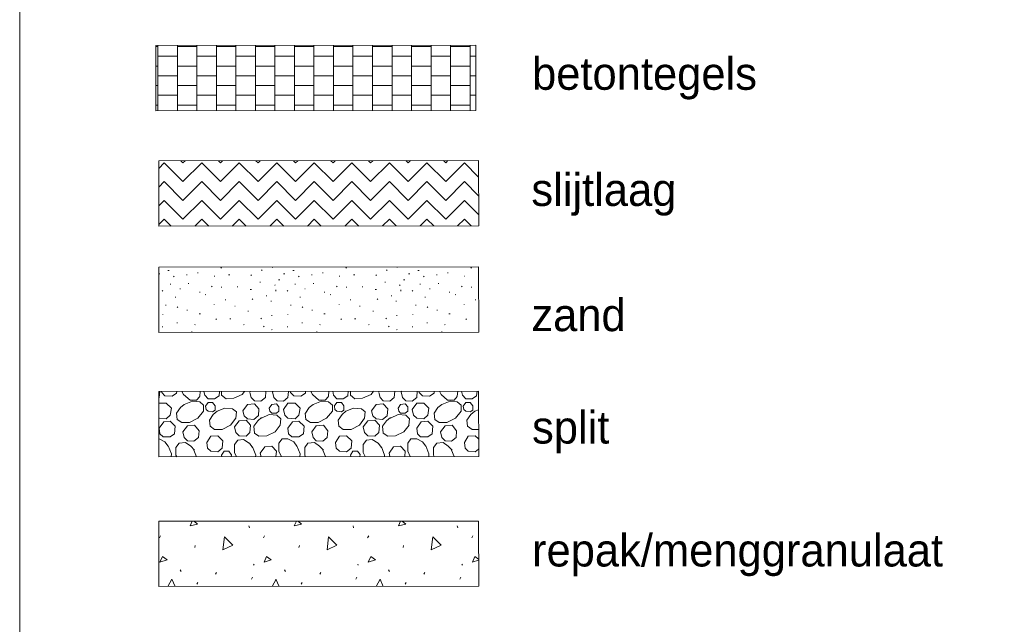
# Model space of a CAD drawing. Header units: millimetres. Extents: x -16321526 to -4431526, y 5084381 to 13484381.
# Tile 36 of 49: x -15394769 to -15243410, y 12042277 to 12135166. Entities that reach past the tile are written whole.
import ezdxf

# ---------------------------------------------------------------- set-up
doc = ezdxf.new("R2010")
doc.units = ezdxf.units.MM
for name, color, linetype, lineweight in [('N-AR-Betontegels', 7, 'Continuous', 0), ('N-AR-Repak-Menggranulaat', 7, 'Continuous', 0), ('N-AR-Slijtlaag', 7, 'Continuous', 0), ('N-AR-Split', 7, 'Continuous', 0), ('N-AR-Zand', 7, 'Continuous', 0), ('N-DI-Kadertekening', 7, 'Continuous', 30), ('N-TE-Tekst', 7, 'Continuous', 0)]:
    doc.layers.add(name, color=color, linetype=linetype, lineweight=lineweight)
doc.styles.add('0.25 (1 200)', font='dgn032.shx', dxfattribs={"height": 0.5})

msp = doc.modelspace()

# ---------------------------------------------------------------- hatches: boundary and pattern name
at = {"layer": 'N-AR-Repak-Menggranulaat', "linetype": 'Continuous'}
h = msp.add_hatch(dxfattribs=at)
h.set_pattern_fill('DGN_CONCR2', color=256, scale=400, style=0, pattern_type=2)
h.set_pattern_definition([(65.5933, (-15304578.5, 12072047.1), (32020, 73506), [968.6, -192758.1]), (320.7779, (-15304178.3, 12072929.2), (128080, -102908.4), [930, -185064.5]), (194.7007, (-15303457.8, 12072341.1), (-48030, -14701.2), [1158.6, -114704.2]), (83.1006, (-15299535.4, 12068371.8), (16010, 117609.6), [1999.1, -131276.8]), (315.7064, (-15299295.23, 12070356.5), (16010, -14701.2), [1789.4, -356090.7]), (205.794, (-15298014.4, 12069106.9), (-32020, -14701.2), [1689.26, -336162.9]), (62.40245, (-15308340.9, 12076751.5), (176109.998, 338127.601), [2073.57, -412641.26]), (293.0808, (-15307380.3, 12078589.14), (32020, -73506), [1837.74, -365711.17]), (185.2465, (-15306659.8, 12076898.5), (-16010, 0.0003), [1607.7, -159165.8]), (305.9803, (-15299135, 12075502), (16010, -29402.4), [272.5, -54229]), (61.431, (-15295132.6, 12078589), (16010, 14701.2), [334.8, -33143.9]), (61.431, (-15300656, 12064623), (16010, 14701.2), [334.8, -33143.9]), (74.77, (-15303858, 12068739.3), (16010, 44103.6), [304.7, -60640.5]), (285.23, (-15295533, 12072047), (16010, -44103.6), [304.7, -60640.5]), (61.431, (-15303538, 12077780.6), (16010, 14701.2), [334.8, -33143.9]), (61.431, (-15309301.5, 12070209.5), (16010, 14701.2), [334.8, -33143.9]), (65.5933, (-15309221.4, 12066460.7), (32020, 73506), [968.6, -192758.1]), (324.4658, (-15308821.2, 12067342.7), (64040, -44103.6), [885.3, -176179.8]), (198.1567, (-15308100.7, 12066828.2), (-48030, -14701.2), [1179.4, -234705.9]), (65.5933, (-15295372.8, 12074546.3), (32020, 73506), [968.6, -192758.1]), (324.4658, (-15294972.5, 12075428.4), (64040, -44103.6), [885.3, -176179.8]), (198.1567, (-15294252.1, 12074913.8), (-48030, -14701.2), [1179.4, -234705.9]), (305.98, (-15306099.5, 12065284.6), (16010, -14701.2), [272.5, -54229]), (298.569, (-15294812.4, 12066166.6), (16010, -14701.2), [167.4, -33311.3])])
h.paths.add_polyline_path([(-15324212, 12048111), (-15373396, 12048069), (-15373399, 12058105), (-15324229, 12058147)])
at = {"layer": 'N-AR-Slijtlaag', "linetype": 'Continuous'}
h = msp.add_hatch(dxfattribs=at)
h.set_pattern_fill('DGN_HERRNG', color=256, scale=30, style=0, pattern_type=2)
h.set_pattern_definition([(44.9503, (-15294665, 12113162.4), (9e-06, 2880), [4076.47, -4076.47]), (315.0497, (-15291780, 12116042.4), (-9e-06, 2880), [4076.47, -4076.47])])
h.paths.add_polyline_path([(-15324212, 12103484), (-15373396, 12103442), (-15373399, 12113479), (-15324229, 12113520)])
at = {"layer": 'N-AR-Split', "linetype": 'Continuous'}
h = msp.add_hatch(dxfattribs=at)
h.set_pattern_fill('DGN_GRAVEL', color=256, scale=500, style=0, pattern_type=2)
h.set_pattern_definition([(54.178, (-15307155.8, 12078213.6), (39594, 57597), [1183.9, -235595.1]), (5.0383, (-15306463, 12079173.5), (19797, -0.0002), [1093, -217518.6]), (312.0585, (-15305374, 12079269.5), (19797, -19199), [1034.3, -205834.3]), (265.0887, (-15304681.2, 12078501.5), (-19797, -211189), [1156.2, -230080.8]), (214.7107, (-15304780.2, 12077349.6), (-79188, -57597), [842.9, -167737]), (180, (-15305473, 12076870), (-2e-12, -19199), [990, -18807]), (130.672, (-15306463, 12076869.6), (-19797, 19199), [759.4, -151121.1]), (104.455, (-15306958, 12077445.6), (-19797, 57597), [793, -78513.6]), (20.4554, (-15303295.4, 12079749.5), (98985, 38398), [1373.4, -273307.7]), (355.3796, (-15302008.6, 12080229.5), (19797, 7e-05), [1191.7, -237146.8]), (310.672, (-15300820.8, 12080133.5), (19797, -19199), [759.4, -151121.1]), (270, (-15300326, 12079557), (19797, -4e-12), [864, -18335]), (232.283, (-15300326, 12078693.5), (-19797, -19199), [1456.2, -95625.8]), (204.1131, (-15301216.7, 12077541.6), (-39594, -19199), [1409.8, -280555.3]), (184.6204, (-15302503.5, 12076965.6), (-19797, 7e-05), [1191.7, -237146.8]), (140.265, (-15303691.3, 12076869.6), (-118782, 95995), [901, -179303.9]), (90, (-15304384, 12077446), (-19797, 1e-12), [960, -18239]), (60.1933, (-15304384.2, 12078405.5), (19797, 38398), [995.7, -198139.4]), (34.7107, (-15303889.3, 12079269.5), (79188, 57597), [842.9, -167737]), (54.178, (-15304087.3, 12085029.2), (39594, 57597), [1183.9, -235595.1]), (5.0383, (-15303394.4, 12085989.2), (197970, 19199), [1093, -217518.6]), (315.879, (-15302306, 12086085), (19797, 0.0003), [1103, -26474.5]), (259.3814, (-15301513.7, 12085317.2), (-19797, -95995), [1074.3, -213794.2]), (224.121, (-15301712, 12084261), (0.0002, 19199), [827.3, -26750.3]), (174.9617, (-15302305.6, 12083685.3), (-19797, -0.0002), [1093, -217518.6]), (135.879, (-15303394, 12083781), (-19797, -0.0003), [689.4, -26888]), (104.455, (-15303889.3, 12084261.2), (-19797, 57597), [793, -78513.6]), (54.1781, (-15290526.3, 12090980.9), (39594, 57597), [1183.9, -235595.1]), (5.0383, (-15289833.4, 12091940.8), (197970, 19199), [1093, -217518.6]), (308.7297, (-15288744.6, 12092036.8), (59391, -76796), [1107.5, -220389.4]), (264.6447, (-15288051.7, 12091172.9), (-19797, -191990), [1060.6, -211054.3]), (219.735, (-15288150.7, 12090117), (-19797, -19199), [901, -179303.9]), (174.4608, (-15288843.6, 12089541), (-19797, -0.0001), [994.5, -197904.3]), (135.879, (-15289833, 12089637), (-0.0002, 19199), [689.4, -26888]), (102.9062, (-15290328.4, 12090117), (-19797, 95995), [886.3, -176383]), (55.494, (-15289338.5, 12081765.4), (19797, 38398), [699, -69194.5]), (0, (-15288943, 12082341), (0, 19199), [594, -19203]), (322.1944, (-15288348.7, 12082341.3), (19797, -19199), [626.4, -124655.9]), (261.6202, (-15287853.7, 12081957.4), (-19797, -115194), [679.2, -135164]), (224.121, (-15287953, 12081285), (0.0002, 19199), [551.6, -27026]), (170.8186, (-15288348.7, 12080901.4), (-19797, -4e-05), [601.6, -119722]), (135.879, (-15288943, 12080997), (-0.0002, 19199), [413.7, -27164]), (101.6527, (-15289239.5, 12081285.4), (-19797, 76796), [490, -97525]), (51.2703, (-15300028.9, 12077925.6), (59391, 76796), [1107.5, -220389.4]), (5.0383, (-15299336, 12078789.5), (197970, 19199), [1093, -217518.6]), (312.0585, (-15298247.2, 12078885.5), (118782, -134393), [1034.3, -205834.3]), (264.6447, (-15297554.3, 12078117.6), (-19797, -191990), [1060.6, -211054.3]), (219.735, (-15297653.3, 12077061.6), (-19797, -19199), [901, -179303.9]), (174.4608, (-15298346.2, 12076485.6), (-19797, -0.0001), [994.5, -197904.3]), (135.879, (-15299336, 12076582), (-0.0002, 19199), [689.4, -26888]), (104.4554, (-15299831, 12077061.6), (-19797, 57597), [793, -78513.6]), (54.1781, (-15293001, 12084549.2), (39594, 57597), [1183.9, -235595.1]), (5.0383, (-15292308, 12085509.2), (197970, 19199), [1093, -217518.6]), (312.0585, (-15291219.2, 12085605.2), (19797, -19199), [1034.3, -205834.3]), (265.0887, (-15290526.3, 12084837.2), (-19797, -211189), [1156.2, -230080.8]), (218.9438, (-15290625.3, 12083685.3), (-19797, -19199), [763.6, -151959]), (180, (-15291220, 12083205), (-2e-12, -19199), [1089, -18708]), (135.879, (-15292308, 12083205), (-0.0002, 19199), [689.4, -26888]), (102.9062, (-15292803, 12083685.3), (-19797, 76796), [886.3, -176383]), (54.178, (-15303790.3, 12081957.4), (98985, 134393), [1183.9, -235595.1]), (0, (-15303097, 12082917), (0, 19199), [1089, -18708]), (315.879, (-15302009, 12082917), (19797, 0.0003), [1103, -26474.5]), (264.6447, (-15301216.7, 12082149.4), (-19797, -191990), [1060.6, -211054.3]), (219.735, (-15301315.7, 12081093.4), (-19797, -19199), [901, -179303.9]), (174.9617, (-15302008.6, 12080517.4), (-19797, -0.0002), [1093, -217518.6]), (135.879, (-15303097, 12080613), (-19797, -0.0003), [689.4, -26888]), (102.906, (-15303592.4, 12081093.4), (-19797, 76796), [886.3, -176383]), (54.1781, (-15302404.5, 12091748.9), (39594, 57597), [1183.9, -235595.1]), (5.0383, (-15301711.6, 12092708.8), (19797, -0.0002), [1093, -217518.6]), (312.0585, (-15300622.8, 12092804.8), (19797, -19199), [1034.3, -205834.3]), (265.0887, (-15299929.9, 12092036.8), (-19797, -211189), [1156.2, -230080.8]), (224.121, (-15300029, 12090885), (0.0002, 19199), [827.3, -26750.3]), (174.9617, (-15300622.8, 12090309), (-19797, -0.0002), [1093, -217518.6]), (135.879, (-15301712, 12090405), (-19797, -0.0003), [689.4, -26888]), (102.9062, (-15302206.6, 12090885), (-19797, 76796), [886.3, -176383]), (54.1781, (-15296564.4, 12077925.6), (98985, 134393), [1183.9, -235595.1]), (5.0383, (-15295871.5, 12078885.5), (197970, 19199), [1093, -217518.6]), (308.7297, (-15294782.7, 12078981.5), (59391, -76796), [1107.5, -220389.4]), (264.6447, (-15294089.8, 12078117.6), (-19797, -191990), [1060.6, -211054.3]), (219.735, (-15294188.8, 12077061.6), (-19797, -19199), [901, -179303.9]), (174.4608, (-15294881.7, 12076485.6), (-19797, -0.0001), [994.5, -197904.3]), (135.879, (-15295872, 12076582), (-19797, -0.0003), [689.4, -26888]), (102.9062, (-15296366.5, 12077061.6), (-19797, 95995), [886.3, -176383]), (20.4554, (-15295574.6, 12082245.3), (98985, 38398), [1373.4, -273307.7]), (354.9617, (-15294287.8, 12082725.3), (19797, 0.0002), [1093, -217518.6]), (321.0562, (-15293199, 12082629.3), (98985, -76796), [763.6, -151959]), (270, (-15292605, 12082150), (19797, -4e-12), [960, -18239]), (229.8468, (-15292605, 12081189.4), (-98985, -115194), [1381.5, -274927]), (207.5734, (-15293495.9, 12080133.5), (-217767, -115194.002), [1451.7, -288886.3]), (180, (-15294783, 12079461), (-2e-12, -19199), [1188, -18609]), (145.2893, (-15295970.5, 12079461.5), (-59391, 38398), [842.9, -167737]), (95.8872, (-15296663.4, 12079941.5), (-19797, 172791), [965, -192043]), (55.494, (-15296762.4, 12080901.4), (19797, 38398), [1048.4, -68845]), (44.121, (-15296168, 12081765), (0.0002, 19199), [827.3, -26750.3]), (20.4554, (-15299534, 12084549.2), (98985, 38398), [1373.4, -273307.7]), (355.3796, (-15298247.2, 12085029.2), (19797, 7e-05), [1191.7, -237146.8]), (310.672, (-15297059.4, 12084933.2), (19797, -19199), [759.4, -151121.1]), (270, (-15296564, 12084357), (19797, -4e-12), [864, -18335]), (235.494, (-15296564.4, 12083493.3), (-19797, -38398), [1397.9, -68495.6]), (204.1131, (-15297356.3, 12082341.3), (-39594, -19199), [1409.8, -280555.3]), (180, (-15298643, 12081765), (-2e-12, -19199), [1287, -18510]), (141.0562, (-15299930, 12081765.4), (-19797, 19199), [763.6, -151959]), (95.8872, (-15300523.8, 12082245.3), (-19797, 172791), [965, -192043]), (60.1933, (-15300622.8, 12083205.3), (19797, 38398), [995.7, -198139.4]), (34.7107, (-15300127.9, 12084069.3), (79188, 57597), [842.9, -167737]), (291.633, (-15288348.7, 12079653.5), (59391, -153592), [1342.5, -267156.5]), (265.0887, (-15287853.7, 12078405.5), (-19797, -211189), [1156.2, -230080.8]), (229.328, (-15287952.7, 12077253.6), (-79188, -95995), [759.4, -151121.1]), (180, (-15288448, 12076678), (-2e-12, -19199), [990, -18807]), (138.885, (-15289437.5, 12076677.6), (-19797, 19199), [1313.9, -261457.6]), (119.0405, (-15290427.4, 12077541.6), (-118782.001, 211189), [1427.4, -284050.8]), (90, (-15291120, 12078790), (-19797, 1e-12), [1248, -17951]), (53.627, (-15291120.3, 12080037.5), (39594, 57597), [834.6, -166077.1]), (5.5392, (-15290625.3, 12080709.4), (178173, 19199), [994.5, -197904.3]), (323.97, (-15289635.5, 12080805.4), (59391, -38398), [979.2, -96940]), (306.373, (-15288843.6, 12080229.5), (59391, -76796), [834.6, -166077.1]), (54.1781, (-15293990.8, 12078597.5), (98985, 134393), [1183.9, -235595.1]), (5.0383, (-15293298, 12079557.5), (197970, 19199), [1093, -217518.6]), (315.879, (-15292209, 12079653), (-0.0002, 19199), [1103, -26474.5]), (265.0887, (-15291417.2, 12078885.5), (-19797, -211189), [1156.2, -230080.8]), (214.7107, (-15291516.2, 12077733.6), (-79188, -57597), [842.9, -167737]), (174.9617, (-15292209, 12077253.6), (-19797, -0.0002), [1093, -217518.6]), (135.879, (-15293298, 12077350), (-19797, -0.0003), [689.4, -26888]), (104.4554, (-15293793, 12077829.6), (-19797, 57597), [793, -78513.6]), (291.633, (-15304285.3, 12082821.3), (59391, -153592), [1342.5, -267156.5]), (265.0887, (-15303790.3, 12081573.4), (-19797, -211189), [1156.2, -230080.8]), (224.121, (-15303890, 12080421), (0.0002, 19199), [827.3, -26750.3]), (180, (-15304483, 12079845), (-2e-12, -19199), [891, -18906]), (141.5691, (-15305374.1, 12079845.5), (-118782, 95995), [1390, -276601.4]), (115.4504, (-15306462.9, 12080709.4), (-19797, 38398), [1382, -275028.6]), (94.5352, (-15307056.8, 12081957.4), (-19797, 230388), [1251.9, -249119]), (53.627, (-15307155.8, 12083205.3), (39594, 57597), [834.6, -166077.1]), (5.5392, (-15306660.9, 12083877.3), (178173, 19199), [994.5, -197904.3]), (327.116, (-15305671, 12083973), (39594, -19199), [1060.8, -69661.8]), (306.373, (-15304780.2, 12083397.3), (59391, -76796), [834.6, -166077.1]), (54.1781, (-15295772.5, 12084645.2), (39594, 57597), [1183.9, -235595.1]), (0, (-15295080, 12085605), (0, 19199), [1089, -18708]), (312.0585, (-15293990.8, 12085605.2), (19797, -19199), [1034.3, -205834.3]), (264.6447, (-15293298, 12084837.2), (-19797, -191990), [1060.6, -211054.3]), (224.121, (-15293397, 12083781), (0.0002, 19199), [827.3, -26750.3]), (174.9617, (-15293990.8, 12083205.3), (-19797, -0.0002), [1093, -217518.6]), (135.879, (-15295080, 12083301), (-0.0002, 19199), [689.4, -26888]), (102.9062, (-15295574.6, 12083781.3), (-19797, 76796), [886.3, -176383]), (58.2554, (-15306859, 12085989), (39594, 57597), [1128.8, -111753.1]), (5.0383, (-15306265, 12086949.1), (197970, 19199), [1093, -217518.6]), (315.879, (-15305176, 12087045), (19797, 0.0003), [1103, -26474.5]), (264.6447, (-15304384.2, 12086277.1), (-19797, -191990), [1060.6, -211054.3]), (219.735, (-15304483.2, 12085221.2), (-19797, -19199), [901, -179303.9]), (174.9617, (-15305176.1, 12084645.2), (-19797, -0.0002), [1093, -217518.6]), (135.879, (-15306265, 12084741), (-19797, -0.0003), [689.4, -26888]), (97.3446, (-15306760, 12085221.2), (-19797, 134393), [774.3, -154088.3]), (58.2554, (-15306661, 12089349), (39594, 57597), [1128.8, -111753.1]), (5.0383, (-15306067, 12090309), (197970, 19199), [1093, -217518.6]), (315.879, (-15304978, 12090405), (-0.0002, 19199), [1103, -26474.5]), (265.0887, (-15304186.3, 12089637), (-19797, -211189), [1156.2, -230080.8]), (219.735, (-15304285.3, 12088485), (-19797, -19199), [901, -179303.9]), (174.9617, (-15304978.2, 12087909), (-19797, -0.0002), [1093, -217518.6]), (135.879, (-15306067, 12088005), (-0.0002, 19199), [689.4, -26888]), (96.536, (-15306562, 12088485), (-19797, 153592), [869.6, -173051.8]), (291.633, (-15292803, 12088869), (59391, -153592), [1342.5, -267156.5]), (265.0887, (-15292308, 12087621), (-19797, -211189), [1156.2, -230080.8]), (229.328, (-15292407, 12086469.1), (-79188, -95995), [759.4, -151121.1]), (180, (-15292902, 12085893), (-2e-12, -19199), [990, -18807]), (141.5691, (-15293891.8, 12085893.2), (-98985, 76796), [1390, -276601.4]), (115.4504, (-15294980.7, 12086757.1), (-19797, 38398), [1382, -275028.6]), (90, (-15295575, 12088005), (-19797, 1e-12), [1248, -17951]), (53.627, (-15295574.6, 12089253), (39594, 57597), [834.6, -166077.1]), (0, (-15295080, 12089925), (0, 19199), [891, -18906]), (331.6854, (-15294188.8, 12089925), (39594, -19199), [1012, -201375.5]), (306.373, (-15293298, 12089445), (59391, -76796), [834.6, -166077.1]), (54.1781, (-15298445.1, 12087717), (39594, 57597), [1183.9, -235595.1]), (5.0383, (-15297752.2, 12088677), (197970, 19199), [1093, -217518.6]), (312.0585, (-15296663.4, 12088773), (19797, -19199), [1034.3, -205834.3]), (265.0887, (-15295970.5, 12088005), (-19797, -211189), [1156.2, -230080.8]), (214.7107, (-15296069.5, 12086853), (-79188, -57597), [842.9, -167737]), (180, (-15296762, 12086373), (-2e-12, -19199), [990, -18807]), (135.879, (-15297752, 12086373), (-0.0002, 19199), [689.4, -26888]), (102.9062, (-15298247.2, 12086853), (-19797, 76796), [886.3, -176383]), (291.633, (-15299633, 12088677), (59391, -153592), [1342.5, -267156.5]), (265.0887, (-15299138, 12087429), (-19797, -211189), [1156.2, -230080.8]), (229.328, (-15299237, 12086277.1), (-79188, -95995), [759.4, -151121.1]), (180, (-15299732, 12085701), (-2e-12, -19199), [990, -18807]), (141.5691, (-15300721.8, 12085701.2), (-118782, 95995), [1390, -276601.4]), (115.4504, (-15301810.6, 12086565.1), (-19797, 38398), [1382, -275028.6]), (90, (-15302405, 12087813), (-19797, 1e-12), [1248, -17951]), (53.627, (-15302404.5, 12089061), (39594, 57597), [834.6, -166077.1]), (6.1502, (-15301909.6, 12089733), (158376, 19199), [896, -178308.4]), (327.116, (-15301019, 12089829), (39594, -19199), [1060.8, -69661.8]), (306.373, (-15300128, 12089253), (59391, -76796), [834.6, -166077.1]), (291.633, (-15288843.6, 12088197), (59391, -153592), [1342.5, -267156.5]), (265.0887, (-15288348.7, 12086949.1), (-19797, -211189), [1156.2, -230080.8]), (229.328, (-15288447.7, 12085797.2), (-79188, -95995), [759.4, -151121.1]), (174.4608, (-15288942.6, 12085221.2), (-19797, -0.0001), [994.5, -197904.3]), (142.1944, (-15289932.4, 12085317.2), (-19797, 19199), [1252.8, -124029.5]), (117.274, (-15290922, 12086085), (-19797, 19199), [1512, -41689]), (90, (-15291615, 12087430), (-19797, 1e-12), [1152, -18047]), (53.627, (-15291615.2, 12088581), (39594, 57597), [834.6, -166077.1]), (5.5392, (-15291120.3, 12089253), (178173, 19199), [994.5, -197904.3]), (323.97, (-15290130.4, 12089349), (19797, -19199), [979.2, -96940]), (315.879, (-15289339, 12088773), (-0.0002, 19199), [827.3, -26750.3]), (22.0027, (-15305077.1, 12094148.7), (138579, 57597), [1281.1, -254944.7]), (355.3796, (-15303889.3, 12094628.7), (19797, 7e-05), [1191.7, -237146.8]), (321.0562, (-15302701.5, 12094532.7), (19797, -19199), [763.6, -151959]), (264.1128, (-15302107.6, 12094052.7), (-19797, -172791), [965, -192043]), (233.1328, (-15302206.6, 12093092.8), (-98985, -134393), [1319.9, -262656.9]), (207.5734, (-15302998.5, 12092036.8), (-217767, -115194.002), [1451.7, -288886.3]), (180, (-15304285, 12091365), (-2e-12, -19199), [1188, -18609]), (145.2893, (-15305473, 12091364.9), (-59391, 38398), [842.9, -167737]), (95.8872, (-15306166, 12091844.8), (-19797, 172791), [965, -192043]), (55.494, (-15306265, 12092805), (19797, 38398), [1048.4, -68845]), (38.9438, (-15305671, 12093668.8), (19797, 19199), [763.6, -151959]), (54.1781, (-15294188.8, 12091556.9), (39594, 57597), [1183.9, -235595.1]), (5.5392, (-15293495.9, 12092516.8), (178173, 19199), [994.5, -197904.3]), (315.879, (-15292506, 12092613), (19797, 0.0003), [1103, -26474.5]), (265.0887, (-15291714.2, 12091844.8), (-19797, -211189), [1156.2, -230080.8]), (214.7107, (-15291813.1, 12090693), (-79188, -57597), [842.9, -167737]), (180, (-15292506, 12090213), (-2e-12, -19199), [1089, -18708]), (135.879, (-15293595, 12090213), (-0.0002, 19199), [689.4, -26888]), (96.536, (-15294089.8, 12090693), (-19797, 153592), [869.6, -173051.8]), (25.869, (-15298247, 12093093), (19797, 9e-05), [1320, -42683.2]), (355.3796, (-15297059.4, 12093668.8), (19797, 7e-05), [1191.7, -237146.8]), (315.879, (-15295872, 12093573), (-0.0002, 19199), [827.3, -26750.3]), (264.1128, (-15295277.6, 12092996.8), (-19797, -172791), [965, -192043]), (233.1328, (-15295376.6, 12092036.8), (-98985, -134393), [1319.9, -262656.9]), (204.1131, (-15296168.5, 12090980.9), (-217767, -95995), [1409.8, -280555.3]), (184.6204, (-15297455.3, 12090405), (-19797, 7e-05), [1191.7, -237146.8]), (145.2893, (-15298643, 12090309), (-59391, 38398), [842.9, -167737]), (95.3553, (-15299336, 12090788.9), (-19797, 191990), [1060.6, -211054.3]), (55.494, (-15299435, 12091845), (19797, 38398), [1048.4, -68845]), (38.9438, (-15298841, 12092708.8), (19797, 19199), [763.6, -151959]), (54.1781, (-15301117.7, 12094244.7), (39594, 57597), [1183.9, -235595.1]), (5.0383, (-15300424.8, 12095204.7), (197970, 19199), [1093, -217518.6]), (312.0585, (-15299336, 12095300.7), (19797, -19199), [1034.3, -205834.3]), (264.6447, (-15298643.1, 12094532.7), (-19797, -191990), [1060.6, -211054.3]), (219.735, (-15298742, 12093476.8), (-19797, -19199), [901, -179303.9]), (174.4608, (-15299435, 12092900.8), (-19797, -0.0001), [994.5, -197904.3]), (135.879, (-15300425, 12092997), (-0.0002, 19199), [689.4, -26888]), (104.4554, (-15300920, 12093477), (-19797, 57597), [793, -78513.6]), (54.1781, (-15294881.7, 12094436.7), (39594, 57597), [1183.9, -235595.1]), (0, (-15294189, 12095397), (0, 19199), [1089, -18708]), (315.879, (-15293100, 12095397), (-0.0002, 19199), [1103, -26474.5]), (259.3814, (-15292308, 12094628.7), (-19797, -115194), [1074.3, -213794.2]), (224.121, (-15292506, 12093573), (0.0002, 19199), [827.3, -26750.3]), (174.9617, (-15293100, 12092996.8), (-19797, -0.0002), [1093, -217518.6]), (135.879, (-15294189, 12093093), (-0.0002, 19199), [689.4, -26888]), (102.9062, (-15294683.7, 12093572.8), (-19797, 76796), [886.3, -176383]), (55.494, (-15306859, 12094916.7), (19797, 38398), [699, -69194.5]), (0, (-15306463, 12095493), (0, 19199), [693, -19104]), (309.52, (-15305770, 12095492.7), (19797, -19199), [622.2, -123819.7]), (270, (-15305374, 12095013), (19797, -4e-12), [672, -18527]), (216.03, (-15305374, 12094340.7), (-19797, -19199), [489.6, -97429.5]), (172.1123, (-15305770, 12094052.7), (-19797, 0.0001), [699.5, -139203.1]), (135.879, (-15306463, 12094149), (-19797, -0.0003), [413.7, -27164]), (101.653, (-15306760, 12094436.7), (-19797, 76796), [490, -97525]), (55.494, (-15297059.4, 12094628.7), (19797, 38398), [699, -69194.5]), (7.8877, (-15296663.4, 12095204.7), (118782, 19199), [699.5, -139203.1]), (309.52, (-15295970.5, 12095300.7), (19797, -19199), [622.2, -123819.7]), (270, (-15295575, 12094820), (19797, -4e-12), [672, -18527]), (216.03, (-15295574.6, 12094148.7), (-19797, -19199), [489.6, -97429.5]), (180, (-15295970, 12093860), (-2e-12, -19199), [693, -19104]), (135.879, (-15296663, 12093861), (-19797, -0.0003), [413.7, -27164]), (101.6527, (-15296960.4, 12094148.7), (-19797, 76796), [490, -97525]), (55.494, (-15299930, 12079941.5), (19797, 19199), [699, -69194.5]), (9.1814, (-15299534, 12080517.4), (19797, -4e-05), [601.6, -119722]), (315.879, (-15298940, 12080613), (19797, 0.0003), [689.4, -26888]), (261.62, (-15298445.1, 12080133.5), (-19797, -115194), [679.2, -135164]), (216.03, (-15298544, 12079461.5), (-19797, -19199), [489.6, -97429.5]), (180, (-15298940, 12079174), (-2e-12, -19199), [594, -19203]), (135.879, (-15299534, 12079174), (-19797, -0.0003), [413.7, -27164]), (101.653, (-15299831, 12079461.5), (-19797, 76796), [490, -97525]), (55.494, (-15298544, 12081189.4), (19797, 38398), [699, -69194.5]), (0, (-15298148, 12081765), (0, 19199), [594, -19203]), (315.879, (-15297554, 12081765), (19797, 0.0003), [689.4, -26888]), (261.6202, (-15297059.4, 12081285.4), (-19797, -115194), [679.2, -135164]), (216.03, (-15297158.3, 12080613.4), (-19797, -19199), [489.6, -97429.5]), (180, (-15297554, 12080325), (-2e-12, -19199), [594, -19203]), (135.879, (-15298148, 12080325), (-0.0002, 19199), [413.7, -27164]), (99.7515, (-15298445, 12080613.4), (-19797, 95995), [584.4, -116298.3]), (55.494, (-15304384, 12087429), (19797, 38398), [699, -69194.5]), (0, (-15303988, 12088005), (0, 19199), [693, -19104]), (309.52, (-15303295.4, 12088005), (19797, -19199), [622.2, -123819.7]), (261.62, (-15302899.5, 12087525), (-19797, -115194), [679.2, -135164]), (216.03, (-15302998.5, 12086853), (-19797, -19199), [489.6, -97429.5]), (180, (-15303394, 12086565), (-2e-12, -19199), [594, -19203]), (135.879, (-15303988, 12086565), (-0.0002, 19199), [413.7, -27164]), (99.7515, (-15304285.3, 12086853), (-19797, 95995), [584.4, -116298.3]), (55.494, (-15292011, 12082245.3), (19797, 38398), [699, -69194.5]), (0, (-15291615, 12082821), (0, 19199), [693, -19104]), (315.879, (-15290922, 12082821), (-0.0002, 19199), [551.6, -27026]), (270, (-15290526, 12082437), (19797, -4e-12), [672, -18527]), (224.121, (-15290526, 12081765), (0.0002, 19199), [551.6, -27026]), (172.1123, (-15290922.3, 12081381.4), (-19797, 0.0001), [699.5, -139203.1]), (135.879, (-15291615, 12081477), (-0.0002, 19199), [413.7, -27164]), (101.6527, (-15291912, 12081765.4), (-19797, 76796), [490, -97525]), (55.494, (-15289932.4, 12084261), (19797, 38398), [699, -69194.5]), (0, (-15289536, 12084837), (0, 19199), [693, -19104]), (315.879, (-15288844, 12084837), (19797, 0.0003), [551.6, -27026]), (270, (-15288448, 12084453), (19797, -4e-12), [672, -18527]), (224.121, (-15288448, 12083781), (0.0002, 19199), [551.6, -27026]), (172.1123, (-15288843.6, 12083397.3), (-19797, 0.0001), [699.5, -139203.1]), (135.879, (-15289536, 12083493), (-0.0002, 19199), [413.7, -27164]), (101.6527, (-15289833.4, 12083781.3), (-19797, 76796), [490, -97525]), (20.4554, (-15290328.4, 12095204.7), (98985, 38398), [1373.4, -273307.7]), (354.9617, (-15289041.6, 12095684.6), (19797, 0.0002), [1093, -217518.6]), (321.0562, (-15287952.7, 12095588.7), (98985, -76796), [763.6, -151959]), (270, (-15287359, 12095109), (19797, -4e-12), [960, -18239]), (229.8468, (-15287358.8, 12094148.7), (-98985, -115194), [1381.5, -274927]), (207.5734, (-15288249.7, 12093092.8), (-217766.999, -115194.002), [1451.7, -288886.3]), (180, (-15289536, 12092420), (-2e-12, -19199), [1187.8, -18609.2]), (145.2893, (-15290724.3, 12092420.8), (-59391, 38398), [842.9, -167737]), (95.8872, (-15291417.2, 12092900.8), (-19797, 172791), [965, -192043]), (55.494, (-15291516, 12093861), (19797, 38398), [1048.4, -68845]), (38.9438, (-15290922.3, 12094724.7), (19797, 19199), [763.6, -151959])])
h.paths.add_polyline_path([(-15324212, 12068054), (-15373396, 12068012), (-15373399, 12078048), (-15324229, 12078090)])
at = {"layer": 'N-AR-Zand', "linetype": 'Continuous'}
h = msp.add_hatch(dxfattribs=at)
h.set_pattern_fill('DGN_STUCCO', color=256, scale=100, style=0, pattern_type=2)
h.set_pattern_definition([(0, (-15316490, 12114364), (0, 19200), [0, -19210]), (0, (-15297377, 12095164), (0, 19200), [96, -19114]), (180, (-15315146, 12107164), (-2e-12, -19200), [96, -19114]), (0, (-15314474, 12103708), (0, 19200), [0, -19210]), (0, (-15315434, 12097660), (0, 19200), [0, -19210]), (0, (-15315722, 12096124), (0, 19200), [0, -19210]), (135.015, (-15313417, 12095644), (2e-05, 19200), [136, -27024]), (90, (-15309767, 12096220), (-19210, 1e-12), [96, -19104]), (135.015, (-15306117, 12096988), (2e-05, 19200), [135.8, -27024]), (180, (-15314762, 12105436), (-2e-12, -19200), [96, -19114]), (180, (-15315434, 12103036), (-2e-12, -19200), [96, -19114]), (180, (-15307174, 12095740), (-2e-12, -19200), [96, -19114]), (180, (-15314762, 12101692), (-2e-12, -19200), [96, -19114]), (0, (-15314282, 12096604), (0, 19200), [0, -19210]), (180, (-15311400, 12095932), (-2e-12, -19200), [96, -19114]), (0, (-15304965, 12095932), (0, 19200), [0, -19210]), (90, (-15314186, 12099964), (-19210, 1e-12), [96, -19104]), (90, (-15311976, 12098044), (-19210, 1e-12), [192, -19008]), (90, (-15315146, 12108988), (-19210, 1e-12), [96, -19104]), (90, (-15313225, 12111676), (-19210, 1e-12), [96, -19104]), (44.985, (-15315242, 12112636), (-2e-05, 19200), [136, -27024]), (90, (-15309480, 12112444), (-19210, 1e-12), [96, -19104]), (90, (-15306117, 12113212), (-19210, 1e-12), [96, -19104]), (44.985, (-15301411, 12111388), (-2e-05, 19200), [135.8, -27024]), (90, (-15299202, 12111868), (-19210, 1e-12), [96, -19104]), (44.985, (-15300066, 12108412), (-2e-05, 19200), [135.8, -27024]), (90, (-15299394, 12105532), (-19210, 1e-12), [96, -19104]), (44.985, (-15301123, 12102652), (-2e-05, 19200), [135.8, -27024]), (90, (-15299202, 12100060), (-19210, 1e-12), [96, -19104]), (90, (-15300643, 12098044), (-19210, 1e-12), [96, -19104]), (44.985, (-15299970, 12096604), (-2e-05, 19200), [135.8, -27024]), (44.985, (-15301603, 12095836), (-2e-05, 19200), [135.8, -27024]), (44.985, (-15308711, 12100252), (-2e-05, 19200), [135.8, -27024]), (90, (-15311112, 12103804), (-19210, 1e-12), [96, -19104]), (44.985, (-15306982, 12108316), (-2e-05, 19200), [135.8, -27024]), (44.985, (-15302756, 12107452), (-2e-05, 19200), [135.8, -27024]), (90, (-15302948, 12104572), (-19210, 1e-12), [96, -19104]), (90, (-15307270, 12103516), (-19210, 1e-12), [96, -19104]), (90, (-15305445, 12101308), (-19210, 1e-12), [96, -19104]), (44.985, (-15304196, 12100252), (-2e-05, 19200), [135.8, -27024]), (44.985, (-15310248, 12107452), (-2e-05, 19200), [135.8, -27024]), (90, (-15311400, 12109660), (-19210, 1e-12), [96, -19104]), (0, (-15303044, 12097276), (0, 19200), [0, -19210]), (90, (-15298818, 12098716), (-19210, 1e-12), [96, -19104]), (180, (-15303620, 12102556), (-2e-12, -19200), [96, -19114]), (135.015, (-15298914, 12103900), (2e-05, 19200), [135.8, -27024]), (0, (-15305445, 12106204), (0, 19200), [0, -19210]), (135.015, (-15299586, 12107164), (2e-05, 19200), [135.8, -27024]), (180, (-15304004, 12110332), (-2e-12, -19200), [96, -19114]), (0, (-15301603, 12112924), (0, 19200), [0, -19210]), (135.015, (-15308519, 12112060), (2e-05, 19200), [135.8, -27024]), (90, (-15307270, 12110524), (-19210, 1e-12), [96, -19104]), (180, (-15312457, 12113020), (-2e-12, -19200), [96, -19114]), (135.015, (-15312841, 12110140), (2e-05, 19200), [136, -27024]), (90, (-15314666, 12110428), (-19210, 1e-12), [96, -19104]), (90, (-15312937, 12107740), (-19210, 1e-12), [96, -19104]), (90, (-15308999, 12105724), (-19210, 1e-12), [96, -19104]), (180, (-15312457, 12105916), (-2e-12, -19200), [96, -19114]), (0, (-15309480, 12109180), (0, 19200), [0, -19210]), (135.015, (-15311400, 12101596), (2e-05, 19200), [136, -27024]), (180, (-15309095, 12099004), (-2e-12, -19200), [96, -19114]), (180, (-15298626, 12101596), (-2e-12, -19200), [96, -19114]), (180, (-15298337, 12108892), (-2e-12, -19200), [96, -19114]), (180, (-15301315, 12105628), (-2e-12, -19200), [96, -19114]), (180, (-15309383, 12102652), (-2e-12, -19200), [96, -19114]), (180, (-15314186, 12098140), (-2e-12, -19200), [96, -19114]), (180, (-15310632, 12106396), (-2e-12, -19200), [96, -19114]), (180, (-15301987, 12109564), (-2e-12, -19200), [96, -19114]), (180, (-15298433, 12111100), (-2e-12, -19200), [96, -19114]), (180, (-15303620, 12113308), (-2e-12, -19200), [96, -19114]), (180, (-15305445, 12111292), (-2e-12, -19200), [96, -19114]), (180, (-15304677, 12108412), (-2e-12, -19200), [192, -19018]), (180, (-15308710, 12097660), (-2e-12, -19200), [96, -19114]), (180, (-15305349, 12098908), (-2e-12, -19200), [96, -19114]), (180, (-15300930, 12099868), (-2e-12, -19200), [96, -19114]), (44.985, (-15298433, 12106684), (-2e-05, 19200), [135.8, -27024]), (44.985, (-15298049, 12100540), (-2e-05, 19200), [135.8, -27024]), (44.985, (-15298337, 12097084), (-2e-05, 19200), [135.8, -27024]), (90, (-15313994, 12113692), (-19210, 1e-12), [96, -19104]), (90, (-15311208, 12113788), (-19210, 1e-12), [96, -19104]), (44.985, (-15307654, 12113308), (-2e-05, 19200), [135.8, -27024]), (90, (-15300162, 12113980), (-19210, 1e-12), [96, -19104]), (44.985, (-15297953, 12113500), (-2e-05, 19200), [135.8, -27024.2]), (90, (-15297761, 12112636), (-19210, 1e-12), [192, -19008])])
h.paths.add_polyline_path([(-15324212, 12087148), (-15373396, 12087106), (-15373399, 12097142), (-15324229, 12097184)])

# ---------------------------------------------------------------- linework, layer by layer
at = {"layer": 'N-AR-Betontegels', "color": 7, "lineweight": 0}
for p, q in [((-15373823, 12131049), (-15373535, 12131049)), ((-15373535, 12121158), (-15373535, 12131194)), ((-15370535, 12121160), (-15370535, 12131197)), ((-15370535, 12131049), (-15367535, 12131049)), ((-15367535, 12121163), (-15367535, 12131199)), ((-15364535, 12121166), (-15364535, 12131202)), ((-15364535, 12131049), (-15361535, 12131049)), ((-15361535, 12121168), (-15361535, 12131204)), ((-15358535, 12121171), (-15358535, 12131207)), ((-15358535, 12131049), (-15355535, 12131049)), ((-15355535, 12121173), (-15355535, 12131209)), ((-15352535, 12121176), (-15352535, 12131212)), ((-15352535, 12131049), (-15349535, 12131049)), ((-15349535, 12121178), (-15349535, 12131214)), ((-15346535, 12121181), (-15346535, 12131217)), ((-15346535, 12131049), (-15343535, 12131049)), ((-15343535, 12121183), (-15343535, 12131220)), ((-15340535, 12121186), (-15340535, 12131222)), ((-15340535, 12131049), (-15337535, 12131049)), ((-15337535, 12121189), (-15337535, 12131225)), ((-15334535, 12121191), (-15334535, 12131227)), ((-15334535, 12131049), (-15331535, 12131049)), ((-15331535, 12121194), (-15331535, 12131230)), ((-15328535, 12121196), (-15328535, 12131232)), ((-15328535, 12131049), (-15325535, 12131049)), ((-15325535, 12121199), (-15325535, 12131235)), ((-15373535, 12129549), (-15370535, 12129549)), ((-15367535, 12129549), (-15364535, 12129549)), ((-15361535, 12129549), (-15358535, 12129549)), ((-15355535, 12129549), (-15352535, 12129549)), ((-15349535, 12129549), (-15346535, 12129549)), ((-15343535, 12129549), (-15340535, 12129549)), ((-15337535, 12129549), (-15334535, 12129549)), ((-15331535, 12129549), (-15328535, 12129549)), ((-15325535, 12129549), (-15324651, 12129549)), ((-15373822, 12128049), (-15373535, 12128049)), ((-15370535, 12128049), (-15367535, 12128049)), ((-15364535, 12128049), (-15361535, 12128049)), ((-15358535, 12128049), (-15355535, 12128049)), ((-15352535, 12128049), (-15349535, 12128049)), ((-15346535, 12128049), (-15343535, 12128049)), ((-15340535, 12128049), (-15337535, 12128049)), ((-15334535, 12128049), (-15331535, 12128049)), ((-15328535, 12128049), (-15325535, 12128049)), ((-15373535, 12126549), (-15370535, 12126549)), ((-15367535, 12126549), (-15364535, 12126549)), ((-15361535, 12126549), (-15358535, 12126549)), ((-15355535, 12126549), (-15352535, 12126549)), ((-15349535, 12126549), (-15346535, 12126549)), ((-15343535, 12126549), (-15340535, 12126549)), ((-15337535, 12126549), (-15334535, 12126549)), ((-15331535, 12126549), (-15328535, 12126549)), ((-15325535, 12126549), (-15324646, 12126549)), ((-15373821, 12125049), (-15373535, 12125049)), ((-15370535, 12125049), (-15367535, 12125049)), ((-15364535, 12125049), (-15361535, 12125049)), ((-15358535, 12125049), (-15355535, 12125049)), ((-15352535, 12125049), (-15349535, 12125049)), ((-15346535, 12125049), (-15343535, 12125049)), ((-15340535, 12125049), (-15337535, 12125049)), ((-15334535, 12125049), (-15331535, 12125049)), ((-15328535, 12125049), (-15325535, 12125049)), ((-15373535, 12123549), (-15370535, 12123549)), ((-15367535, 12123549), (-15364535, 12123549)), ((-15361535, 12123549), (-15358535, 12123549)), ((-15355535, 12123549), (-15352535, 12123549)), ((-15349535, 12123549), (-15346535, 12123549)), ((-15343535, 12123549), (-15340535, 12123549)), ((-15337535, 12123549), (-15334535, 12123549)), ((-15331535, 12123549), (-15328535, 12123549)), ((-15325535, 12123549), (-15324641, 12123549)), ((-15373820, 12122049), (-15373535, 12122049)), ((-15370535, 12122049), (-15367535, 12122049)), ((-15364535, 12122049), (-15361535, 12122049)), ((-15358535, 12122049), (-15355535, 12122049)), ((-15352535, 12122049), (-15349535, 12122049)), ((-15346535, 12122049), (-15343535, 12122049)), ((-15340535, 12122049), (-15337535, 12122049)), ((-15334535, 12122049), (-15331535, 12122049)), ((-15328535, 12122049), (-15325535, 12122049))]:
    msp.add_line(p, q, dxfattribs=at)
at = {"layer": 'N-AR-Betontegels', "color": 7, "lineweight": 0, "flags": 128}
msp.add_lwpolyline([(-15324637, 12121200), (-15373820, 12121158), (-15373823, 12131194), (-15324654, 12131235), (-15324637, 12121200)], dxfattribs=at)
at = {"layer": 'N-AR-Repak-Menggranulaat', "color": 7, "lineweight": 0, "flags": 128}
msp.add_lwpolyline([(-15324212, 12048111), (-15373396, 12048069), (-15373399, 12058105), (-15324229, 12058147), (-15324212, 12048111)], dxfattribs=at)
at = {"layer": 'N-AR-Slijtlaag', "color": 7, "lineweight": 0, "flags": 128}
msp.add_lwpolyline([(-15324212, 12103484), (-15373396, 12103442), (-15373399, 12113479), (-15324229, 12113520), (-15324212, 12103484)], dxfattribs=at)
at = {"layer": 'N-AR-Split', "color": 7, "lineweight": 0, "flags": 128}
msp.add_lwpolyline([(-15324212, 12068054), (-15373396, 12068012), (-15373399, 12078048), (-15324229, 12078090), (-15324212, 12068054)], dxfattribs=at)
at = {"layer": 'N-AR-Zand', "color": 7, "lineweight": 0, "flags": 128}
msp.add_lwpolyline([(-15324212, 12087148), (-15373396, 12087106), (-15373399, 12097142), (-15324229, 12097184), (-15324212, 12087148)], dxfattribs=at)
at = {"layer": 'N-DI-Kadertekening', "lineweight": 13, "flags": 128}
msp.add_lwpolyline([(-15394738, 12232666), (-15112042, 12232643), (-15112073, 11851889), (-15394769, 11851912), (-15394738, 12232666)], dxfattribs=at)

# ---------------------------------------------------------------- texts
at = {"layer": 'N-TE-Tekst', "char_height": 5000, "attachment_point": 7, "rotation": 0.00046, "line_spacing_factor": 0.8, "style": '0.25 (1 200)'}
for s, insert in [('{\\Fdgn000|c0;\\C256;betontegels}', (-15316006, 12122890)), ('{\\Fdgn000|c0;\\C256;slijtlaag}', (-15316112, 12105042)), ('{\\Fdgn000|c0;\\C256;zand}', (-15316112, 12087247)), ('{\\Fdgn000|c0;\\C256;split}', (-15316006, 12068536)), ('{\\Fdgn000|c0;\\C256;repak/menggranulaat}', (-15316006, 12049654))]:
    msp.add_mtext(s, dxfattribs=dict(at, insert=insert))

doc.saveas('drawing.dxf')
